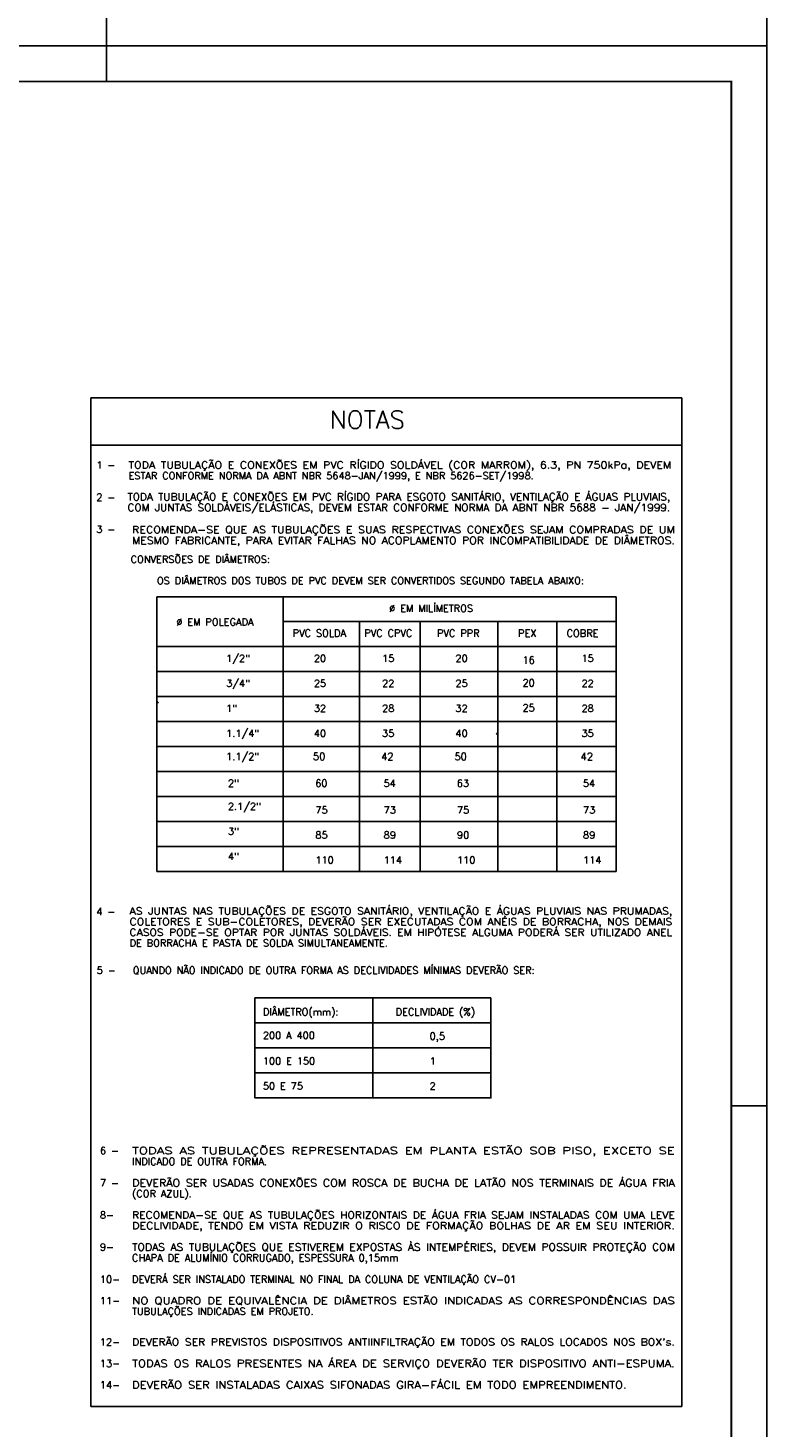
# Model space of a CAD drawing. Header units: millimetres. Extents: x -15 to 153, y -141 to 37.
# Tile 65 of 98: x 132 to 153, y -61 to -22. Entities that reach past the tile are written whole.
import ezdxf
from ezdxf.enums import TextEntityAlignment as Align

# ---------------------------------------------------------------- set-up
doc = ezdxf.new("R2010")
doc.units = ezdxf.units.MM
doc.header["$MEASUREMENT"] = 0
doc.linetypes.add('DASHDOT', pattern=[25.4, 12.7, -6.35, 0, -6.35])
doc.layers.get('0').update_dxf_attribs({"color": 5, "lineweight": 20})
for name, color, linetype in [('aguapluvial', 6, 'DASHDOT'), ('LEGENDA', 8, 'Continuous'), ('XX-CARIMBO', 9, 'Continuous'), ('XX-FOLHA', 253, 'Continuous')]:
    doc.layers.add(name, color=color, linetype=linetype)
doc.styles.add('1204', font='SIMPLEX', dxfattribs={"height": 3})
doc.styles.add('R-80-RS', font='ROMANS.shx', dxfattribs={"height": 2})
doc.styles.add('ROMACENT', font='simplex.shx', dxfattribs={"width": 0.9})

# ---------------------------------------------------------------- blocks, each defined once
blk = doc.blocks.new('Aprovacao A-1_SC')
at = {"layer": 'XX-CARIMBO', "ltscale": 0.5}
for p, q in [((840, 594), (0, 594)), ((840, 594), (840, 0)), ((0, 0), (840, 0))]:
    blk.add_line(p, q, dxfattribs=at)
at = {"layer": 'XX-FOLHA', "ltscale": 0.5}
blk.add_line((655, 594), (655, 584), dxfattribs=at)
blk.add_line((655, 594), (655, 584), dxfattribs=at)
at = {"layer": 'XX-FOLHA'}
for p, q in [((840, 594), (830, 594)), ((840, 297), (830, 297)), ((840, 271.02), (840, 0)), ((655, 0), (655, 10)), ((655, 0), (655, 10))]:
    blk.add_line(p, q, dxfattribs=at)
at = {"layer": 'XX-FOLHA', "ltscale": 0.5, "const_width": 0.5}
blk.add_lwpolyline([(25, 584), (25, 10), (830, 10), (830, 584), (25, 584)], dxfattribs=at)
blk = doc.blocks.new('A$C24764B2C')
at = {"layer": 'LEGENDA'}
for p, q in [((0, 2765.2), (0, 1316.5)), ((0, 2765.2), (1654.9, 2765.2)), ((1654.9, 2765.2), (1654.9, -60.9)), ((0, 2632.9), (1654.9, 2632.9)), ((184.9, 2208.5), (184.9, 1438.5)), ((184.9, 2208.5), (1471.2, 2208.5)), ((538.4, 2208.5), (538.4, 1438.5)), ((1471.2, 2208.5), (1471.2, 1438.5)), ((538.4, 2138.5), (1471.2, 2138.5)), ((752.6, 2138.5), (752.6, 1438.5)), ((922.1, 2138.5), (922.1, 1438.5)), ((1139.9, 2138.5), (1139.9, 1438.5)), ((1305.6, 2138.5), (1305.6, 1438.5)), ((184.9, 2068.5), (1471.2, 2068.5)), ((184.9, 1998.5), (1471.2, 1998.5)), ((184.9, 1928.5), (1471.2, 1928.5)), ((184.9, 1858.5), (1471.2, 1858.5)), ((184.9, 1788.5), (1471.2, 1788.5)), ((184.9, 1718.5), (1471.2, 1718.5)), ((184.9, 1648.5), (1471.2, 1648.5)), ((184.9, 1578.5), (1471.2, 1578.5)), ((184.9, 1508.5), (1471.2, 1508.5)), ((184.9, 1438.5), (1471.2, 1438.5)), ((0, 1316.5), (0, -60.9)), ((459.6, 1084.6), (1120.5, 1084.6)), ((459.6, 1084.6), (459.6, 1014.4)), ((790, 1084.6), (790, 803.8)), ((1120.5, 1084.6), (1120.5, 1014.4)), ((459.6, 944.2), (1120.5, 944.2)), ((459.6, 874), (1120.5, 874)), ((459.6, 803.8), (1120.5, 803.8)), ((0, -60.9), (1654.9, -60.9))]:
    blk.add_line(p, q, dxfattribs=at)
blk.add_lwpolyline([(459.6, 1014.4), (1120.5, 1014.4), (1120.5, 803.8), (459.6, 803.8)], close=True, dxfattribs=at)
for centre, start, end in [((189.9, 1916.4), 180, 270), ((1134.9, 1828.7), 270, 0)]:
    blk.add_arc(centre, 5, start, end, dxfattribs=at)
for s, height, style, p in [('NOTAS', 50, '1204', (669.7, 2679.4)), ('1 -', 20, 'R-80-RS', (15.6, 2567.3)), ('ESTAR CONFORME NORMA DA ABNT NBR 5648-JAN/1999, E NBR 5626-SET/1998.', 20, 'R-80-RS', (105.6, 2537.3)), ('2 -', 20, 'R-80-RS', (15.6, 2477.3)), ('3 -', 20, 'R-80-RS', (15.6, 2387.3)), ('CONVERSÕES DE DIÂMETROS:', 20, 'ROMACENT', (111.7, 2303.2)), ('OS DIÂMETROS DOS TUBOS DE PVC DEVEM SER CONVERTIDOS SEGUNDO TABELA ABAIXO:', 20, 'ROMACENT', (185.4, 2243.2)), ('%%C EM MILÍMETROS', 20, 'ROMACENT', (835.6, 2165.6)), ('%%C EM POLEGADA', 20, 'ROMACENT', (239.5, 2127.3)), ('PVC SOLDA', 20, 'ROMACENT', (565.6, 2096.3)), ('PVC CPVC', 20, 'ROMACENT', (766.1, 2096.3)), ('PVC PPR', 20, 'ROMACENT', (969.6, 2096.1)), ('PEX', 20, 'ROMACENT', (1196.6, 2096.1)), ('COBRE', 20, 'ROMACENT', (1332.6, 2096.1)), ('1/2" ', 20, 'ROMACENT', (379.1, 2025.8)), ('20', 20, 'ROMACENT', (624.7, 2025.8)), ('15', 20, 'ROMACENT', (815.8, 2025.6)), ('20', 20, 'ROMACENT', (1021.2, 2025.6)), ('16', 20, 'ROMACENT', (1209.2, 2020.6)), ('15', 20, 'ROMACENT', (1374.3, 2025.6)), ('3/4" ', 20, 'ROMACENT', (379.1, 1955.8)), ('25', 20, 'ROMACENT', (624.7, 1955.8)), ('22', 20, 'ROMACENT', (815.8, 1955.6)), ('25', 20, 'ROMACENT', (1021.2, 1955.6)), ('20', 20, 'ROMACENT', (1209.2, 1957.1)), ('22', 20, 'ROMACENT', (1374.3, 1955.6)), ('1" ', 20, 'ROMACENT', (379.1, 1885.8)), ('32', 20, 'ROMACENT', (624.7, 1885.8)), ('28', 20, 'ROMACENT', (815.8, 1885.6)), ('32', 20, 'ROMACENT', (1021.2, 1885.6)), ('25', 20, 'ROMACENT', (1209.2, 1887.1)), ('28', 20, 'ROMACENT', (1374.3, 1885.6)), ('1.1/4" ', 20, 'ROMACENT', (379.1, 1815.8)), ('40', 20, 'ROMACENT', (624.6, 1815.8)), ('35', 20, 'ROMACENT', (815.7, 1815.6)), ('40', 20, 'ROMACENT', (1021.1, 1815.6)), ('35', 20, 'ROMACENT', (1374.2, 1815.6)), ('1.1/2" ', 20, 'ROMACENT', (379.1, 1750.8)), ('50', 20, 'ROMACENT', (622.4, 1750.8)), ('42', 20, 'ROMACENT', (813.5, 1750.6)), ('50', 20, 'ROMACENT', (1018.9, 1750.6)), ('42', 20, 'ROMACENT', (1372, 1750.6)), ('2" ', 20, 'ROMACENT', (384.1, 1675.8)), ('60', 20, 'ROMACENT', (628.5, 1675.8)), ('54', 20, 'ROMACENT', (819.7, 1675.6)), ('63', 20, 'ROMACENT', (1025, 1675.6)), ('54', 20, 'ROMACENT', (1378.2, 1675.6)), ('2.1/2" ', 20, 'ROMACENT', (384.1, 1610.8)), ('75', 20, 'ROMACENT', (629.1, 1600.8)), ('73', 20, 'ROMACENT', (820.2, 1600.6)), ('75', 20, 'ROMACENT', (1025.6, 1600.6)), ('73', 20, 'ROMACENT', (1378.7, 1600.6)), ('3" ', 20, 'ROMACENT', (384.1, 1540.8)), ('85', 20, 'ROMACENT', (629.1, 1530.8)), ('89', 20, 'ROMACENT', (820.2, 1530.6)), ('90', 20, 'ROMACENT', (1025.6, 1530.6)), ('89', 20, 'ROMACENT', (1378.7, 1530.6)), ('4" ', 20, 'ROMACENT', (384.1, 1470.8)), ('110', 20, 'ROMACENT', (629.1, 1460.8)), ('114', 20, 'ROMACENT', (820.2, 1460.6)), ('110', 20, 'ROMACENT', (1025.6, 1460.6)), ('114', 20, 'ROMACENT', (1378.7, 1460.6)), ('4 -', 20, 'R-80-RS', (15.6, 1316.2)), ('DE BORRACHA E PASTA DE SOLDA SIMULTANEAMENTE.', 20, 'R-80-RS', (108.6, 1228)), ('QUANDO NÃO INDICADO DE OUTRA FORMA AS DECLIVIDADES MÍNIMAS DEVERÃO SER:', 20, 'R-80-RS', (117.6, 1151.8)), ('5 -', 20, 'R-80-RS', (16.7, 1151.3)), ('DIÂMETRO(mm):', 20, 'ROMACENT', (481.9, 1035.1)), ('DECLIVIDADE (%)', 20, 'ROMACENT', (853.9, 1035.1)), ('200 A 400', 20, 'ROMACENT', (481.9, 969.6)), ('0,5', 20, 'ROMACENT', (949, 967.1)), ('100 E 150', 20, 'ROMACENT', (481.9, 897.6)), ('1', 20, 'ROMACENT', (949, 897.6)), ('50 E 75', 20, 'ROMACENT', (481.9, 827.4)), ('2', 20, 'ROMACENT', (949, 827.4)), ('6 -', 20, 'R-80-RS', (25.6, 646)), ('INDICADO DE OUTRA FORMA.', 20, 'R-80-RS', (115.6, 616)), ('7 -', 20, 'R-80-RS', (25.6, 556)), ('(COR AZUL).', 20, 'R-80-RS', (115.6, 526)), ('8-', 20, 'R-80-RS', (25.6, 466)), ('9-', 20, 'R-80-RS', (25.6, 376)), ('CHAPA DE ALUMÍNIO CORRUGADO, ESPESSURA 0,15mm', 20, 'R-80-RS', (115.6, 346)), ('10-', 20, 'R-80-RS', (25.6, 286)), ('DEVERÁ SER INSTALADO TERMINAL NO FINAL DA COLUNA DE VENTILAÇÃO CV-01', 20, 'R-80-RS', (115.6, 286)), ('11-', 20, 'R-80-RS', (25.6, 226)), ('TUBULAÇÕES INDICADAS EM PROJETO.', 20, 'R-80-RS', (115.6, 196)), ('12-', 20, 'R-80-RS', (25.6, 110)), ('13-', 20, 'R-80-RS', (25.6, 50)), ('14-', 20, 'R-80-RS', (25.6, -10))]:
    blk.add_text(s, height=height, dxfattribs=dict(at, style=style)).set_placement(p)
at = {"layer": 'LEGENDA', "style": 'R-80-RS'}
for s, width, p, p2 in [('TODA TUBULAÇÃO E CONEXÕES EM PVC RÍGIDO SOLDÁVEL (COR MARROM), 6.3, PN 750kPa, DEVEM', 0.98155, (105.6, 2567.3), (1625.6, 2567.3)), ('TODA TUBULAÇÃO E CONEXÕES EM PVC RÍGIDO PARA ESGOTO SANITÁRIO, VENTILAÇÃO E ÁGUAS PLUVIAIS,', 0.914613, (102.7, 2478.3), (1622.7, 2478.3)), ('COM JUNTAS SOLDÁVEIS/ELÁSTICAS, DEVEM ESTAR CONFORME NORMA DA ABNT NBR 5688 - JAN/1999.', 0.926829, (102.7, 2448.3), (1622.7, 2448.3)), ('RECOMENDA-SE QUE AS TUBULAÇÕES E SUAS RESPECTIVAS CONEXÕES SEJAM COMPRADAS DE UM', 0.982759, (115.6, 2386), (1635.6, 2386)), ('MESMO FABRICANTE, PARA EVITAR FALHAS NO ACOPLAMENTO POR INCOMPATIBILIDADE DE DIÂMETROS.', 0.953405, (115.6, 2356), (1635.6, 2356)), ('AS JUNTAS NAS TUBULAÇÕES DE ESGOTO SANITÁRIO, VENTILAÇÃO E ÁGUAS PLUVIAIS NAS PRUMADAS,', 0.946058, (108.6, 1318), (1628.6, 1318)), ('COLETORES E SUB-COLETORES, DEVERÃO SER EXECUTADAS COM ANÉIS DE BORRACHA, NOS DEMAIS', 0.970213, (108.6, 1288), (1628.6, 1288)), ('CASOS PODE-SE OPTAR POR JUNTAS SOLDÁVEIS. EM HIPÓTESE ALGUMA PODERÁ SER UTILIZADO ANEL', 0.946058, (108.6, 1258), (1628.6, 1258)), ('TODAS AS TUBULAÇÕES REPRESENTADAS EM PLANTA ESTÃO SOB PISO, EXCETO SE', 1.168375, (115.6, 646), (1635.6, 646)), ('DEVERÃO SER USADAS CONEXÕES COM ROSCA DE BUCHA DE LATÃO NOS TERMINAIS DE ÁGUA FRIA', 0.973171, (115.6, 556), (1635.6, 556)), ('RECOMENDA-SE QUE AS TUBULAÇÕES HORIZONTAIS DE ÁGUA FRIA SEJAM INSTALADAS COM UMA LEVE', 0.94382, (115.6, 466), (1635.6, 466)), ('DECLIVIDADE, TENDO EM VISTA REDUZIR O RISCO DE FORMAÇÃO BOLHAS DE AR EM SEU INTERIOR.', 0.987624, (115.6, 436), (1635.6, 436)), ('TODAS AS TUBULAÇÕES QUE ESTIVEREM EXPOSTAS ÀS INTEMPÉRIES, DEVEM POSSUIR PROTEÇÃO COM', 0.959135, (115.6, 376), (1635.6, 376)), ('NO QUADRO DE EQUIVALÊNCIA DE DIÂMETROS ESTÃO INDICADAS AS CORRESPONDÊNCIAS DAS', 1.044503, (115.6, 226), (1635.6, 226)), ("DEVERÃO SER PREVISTOS DISPOSITIVOS ANTIINFILTRAÇÃO EM TODOS OS RALOS LOCADOS NOS BOX's.", 0.967859, (115.6, 110), (1635.6, 110)), ('TODAS OS RALOS PRESENTES NA ÁREA DE SERVIÇO DEVERÃO TER DISPOSITIVO ANTI-ESPUMA.', 1.029677, (115.6, 50), (1635.6, 50)), ('DEVERÃO SER INSTALADAS CAIXAS SIFONADAS GIRA-FÁCIL EM TODO EMPREENDIMENTO.', 1.019128, (115.6, -10), (1500.6, -10))]:
    blk.add_text(s, height=20, dxfattribs=dict(at, width=width)).set_placement(p, p2, align=Align.FIT)

msp = doc.modelspace()

# ---------------------------------------------------------------- block references
at = {"xscale": 0.1, "yscale": 0.1, "zscale": 0.1}
for p in [(68.517, -22.36), (68.517, -81.76)]:
    msp.add_blockref('Aprovacao A-1_SC', p, dxfattribs=at)
at = {"layer": 'aguapluvial', "xscale": 0.01, "yscale": 0.01, "zscale": 0.01}
msp.add_blockref('A$C24764B2C', (133.579, -59.879), dxfattribs=at)

doc.saveas('drawing.dxf')
